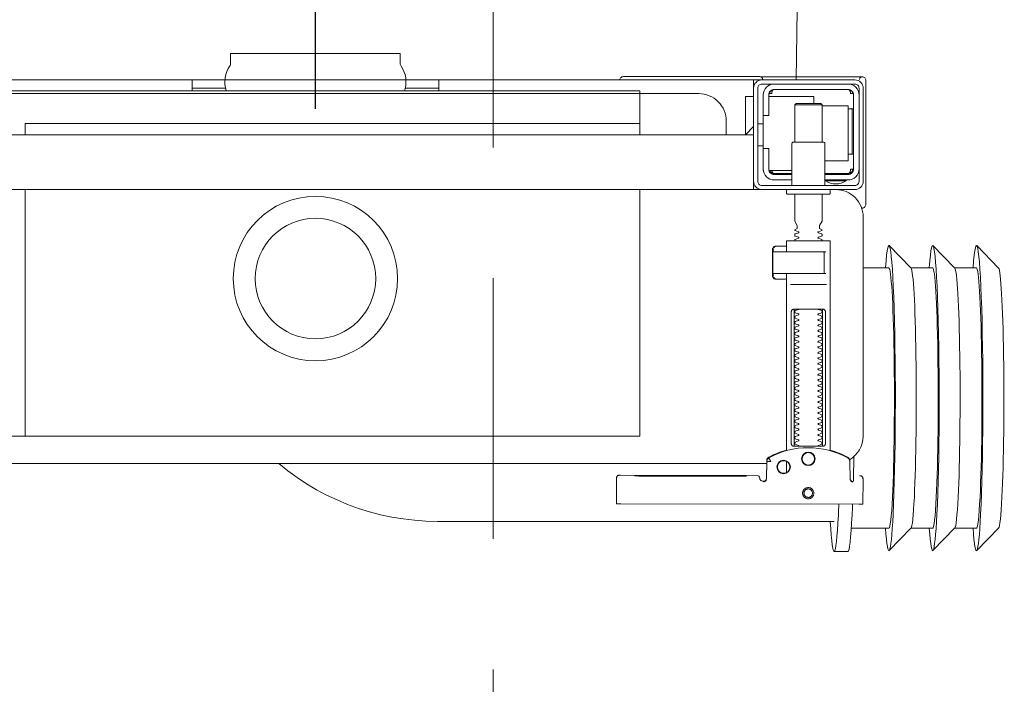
# Model space of a CAD drawing. Header units: metres. Extents: x 7408630 to 15602436, y 5561464 to 13303678.
# Tile 60 of 123: x 7414014 to 7414050, y 5563910 to 5563934. Entities that reach past the tile are written whole.
import ezdxf
from ezdxf.enums import TextEntityAlignment as Align

# ---------------------------------------------------------------- set-up
doc = ezdxf.new("R2010")
doc.units = ezdxf.units.M
doc.header["$MEASUREMENT"] = 0
doc.linetypes.add('CARKOVANA', pattern=[7.5, 5, -2.5])
doc.linetypes.add('HIDDEN2', pattern=[4.7625, 3.175, -1.5875])
for name, color, linetype, lineweight in [('!! 0_Opis_pom', 9, 'Continuous', 13), ('!! 1_OPIS POM NOWE', 140, 'Continuous', 5), ('!! 2_wypos-sanitarne', 240, 'Continuous', 9), ('Granica', 112, 'Continuous', 80)]:
    doc.layers.add(name, color=color, linetype=linetype, lineweight=lineweight)
doc.layers.add('!! 1_Wyburzenia', color=252, linetype='CARKOVANA', lineweight=13, true_color=0x696969)
doc.layers.add('!!_@ wypos sanit nd', color=7, linetype='Continuous', lineweight=0, plot=False)
doc.styles.add('ARIAL', font='tahoma.ttf')

# ---------------------------------------------------------------- blocks, each defined once
blk = doc.blocks.new('A$C324a30b8')
at = {"lineweight": 0}
for points in [[(-0.17832, -0.47832), (-0.17797, -0.23916), (-0.17727, -0.11958), (-0.17552, 0)], [(-0.17552, 0), (0.17552, 0)]]:
    blk.add_lwpolyline(points, dxfattribs=at)
at = {"layer": 'DEFPOINTS'}
blk.add_lwpolyline([(0, 0.01049), (0, -0.71083)], dxfattribs=at)
blk = doc.blocks.new('99400_TOP')
for points in [[(-0.24944, 0.17326), (-0.24147, 0.18145)], [(-0.24136, 0.17331), (-0.23341, 0.17331), (-0.22548, 0.18145)], [(-0.22538, 0.17331), (-0.21743, 0.17331), (-0.2095, 0.18145)], [(-0.18941, 0.18181), (-0.19441, 0.18181)], [(-0.19567, 0.17331), (-0.20939, 0.17331)], [(-0.18941, 0.17081), (-0.04454, 0.17081), (-0.04035, 0.17071), (-0.03616, 0.17042), (-0.032, 0.16993), (-0.02786, 0.16925), (-0.02376, 0.16837), (-0.0197, 0.16731), (-0.0157, 0.16606), (-0.01176, 0.16462), (-0.00789, 0.163), (-0.0041, 0.1612), (-0.0004, 0.15923), (0.0032, 0.15708), (0.00671, 0.15478), (0.0101, 0.1523), (0.01337, 0.14968)], [(-0.19839, 0.16455), (-0.11148, 0.16437)], [(-0.19593, 0.15629), (-0.19608, 0.15629), (-0.19638, 0.15629), (-0.19593, 0.1562), (-0.19577, 0.15614), (-0.19563, 0.15605), (-0.19551, 0.15594), (-0.1954, 0.15581), (-0.19532, 0.15567), (-0.19526, 0.15551), (-0.19523, 0.15535)], [(-0.16479, 0.14865), (-0.16466, 0.1552), (-0.16464, 0.15536), (-0.1646, 0.15551), (-0.16454, 0.15566), (-0.16445, 0.15579), (-0.16435, 0.15591), (-0.16422, 0.15601), (-0.16408, 0.15609), (-0.16394, 0.15614), (-0.16348, 0.15622), (-0.1638, 0.15623), (-0.16395, 0.15623)], [(-0.172, 0.15297), (-0.172, 0.14892)], [(-0.12195, 0.15427), (-0.15195, 0.15433)], [(-0.15195, 0.15423), (-0.12195, 0.15417)], [(0.16493, 0.14968), (-0.16477, 0.14968)], [(-0.172, 0.14497), (-0.172, 0.08036)], [(-0.1852, 0.14236), (-0.1852, 0.09436)], [(-0.1748, 0.09436), (-0.1748, 0.14236)], [(-0.11847, 0.04968), (-0.11847, 0.13968), (0.11153, 0.13968), (0.11153, 0.04968)], [(0.10602, 0.13968), (0.10602, 0.04968)], [(-0.17342, 0.08436), (-0.18658, 0.08436)], [(-0.18633, 0.08036), (-0.17526, 0.08036), (-0.17367, 0.08036)], [(-0.172, 0.0823), (-0.17167, 0.08236), (-0.1682, 0.08236), (-0.16809, 0.08236), (-0.16798, 0.08234), (-0.16789, 0.08225), (-0.16779, 0.08224), (-0.16762, 0.08223), (-0.16752, 0.08223), (-0.16741, 0.08221), (-0.1673, 0.08214), (-0.16725, 0.082), (-0.16725, 0.08174), (-0.16711, 0.08172), (-0.16701, 0.08168), (-0.16693, 0.08162), (-0.16687, 0.08148), (-0.16687, 0.07124), (-0.16691, 0.07111), (-0.16701, 0.07103), (-0.16725, 0.07098), (-0.16725, 0.07071), (-0.16728, 0.07061), (-0.16735, 0.07054), (-0.16746, 0.0705), (-0.16762, 0.07049), (-0.16775, 0.07048), (-0.16789, 0.07046), (-0.16797, 0.07039), (-0.16807, 0.07036), (-0.1682, 0.07036), (-0.17167, 0.07036), (-0.172, 0.07041)], [(-0.16829, 0.08235), (-0.16772, 0.08221), (-0.16738, 0.08176)], [(-0.16723, 0.08135), (-0.16714, 0.08082), (-0.16713, 0.08055)], [(-0.24944, 0.07835), (-0.24147, 0.07016)], [(-0.24136, 0.07831), (-0.23341, 0.07831), (-0.22548, 0.07016)], [(-0.22538, 0.07831), (-0.21743, 0.07831), (-0.2095, 0.07016)], [(-0.2, 0.07831), (-0.20939, 0.07831)], [(-0.18633, 0.07236), (-0.1855, 0.07236), (-0.18567, 0.07246), (-0.1857, 0.07256)], [(-0.16713, 0.07216), (-0.16714, 0.0719), (-0.16723, 0.07137)], [(-0.16738, 0.07096), (-0.16772, 0.07051), (-0.16829, 0.07036)], [(-0.20099, 0.05497), (-0.20099, 0.00998)], [(-0.20001, 0.05638), (-0.19987, 0.05642), (-0.19976, 0.05645), (-0.19962, 0.05647), (-0.19948, 0.05647)], [(-0.16, 0.04668), (-0.16, 0.04968), (0.16, 0.04968), (0.16, 0.04668)], [(-0.19478, 0.04378), (-0.186, 0.04378)], [(-0.192, 0.04418), (-0.192, 0.04378)], [(-0.188, 0.04418), (-0.188, 0.04378)], [(-0.16664, 0.04268), (-0.16666, 0.04284), (-0.16669, 0.04295), (-0.16672, 0.04306), (-0.16675, 0.04316), (-0.16679, 0.04326), (-0.16683, 0.04337), (-0.16689, 0.04346), (-0.16694, 0.04355), (-0.16701, 0.04363), (-0.1671, 0.0437), (-0.16718, 0.04375), (-0.16728, 0.04378), (-0.16718, 0.04377), (-0.16708, 0.04376), (-0.16696, 0.04373), (-0.16686, 0.0437), (-0.16677, 0.04367), (-0.16666, 0.04362), (-0.16657, 0.04357), (-0.16646, 0.0435), (-0.16636, 0.04342), (-0.16627, 0.04334), (-0.16618, 0.04324), (-0.1661, 0.04314), (-0.16603, 0.04303), (-0.16597, 0.04292), (-0.16592, 0.0428), (-0.16588, 0.04268), (-0.174, 0.04268)], [(-0.174, 0.04378), (-0.16722, 0.04378)], [(-0.16, 0.03368), (-0.16, 0.04568)], [(-0.19591, 0.03679), (-0.19602, 0.03679), (-0.19616, 0.03679), (-0.19632, 0.03679), (-0.1965, 0.03679)], [(-0.185, 0.01918), (-0.1945, 0.01918), (-0.1945, 0.03918), (-0.186, 0.03918)], [(-0.185, 0.03238), (-0.185, 0.01876), (-0.1845, 0.01826), (-0.1755, 0.01826), (-0.175, 0.01876), (-0.175, 0.03238)], [(-0.1615, 0.03368), (-0.1635, 0.03368)], [(0.16, 0.02668), (0.157, 0.02968), (0.16, 0.02968), (-0.16, 0.02968), (-0.157, 0.02968), (-0.16, 0.02668)], [(-0.157, 0.02968), (-0.157, 0.01568), (-0.16, 0.01568)], [(0.10602, 0.02968), (0.10602, 0.0256), (-0.11847, 0.0256)], [(-0.1615, 0.02568), (-0.1635, 0.02568)], [(-0.1965, 0.02017), (-0.19632, 0.02017), (-0.19616, 0.02017), (-0.19602, 0.02017), (-0.19591, 0.02017)], [(-0.175, 0.01876), (-0.185, 0.01876)], [(-0.182, 0.01826), (-0.182, 0.01568), (-0.1655, 0.01568)], [(-0.16636, 0.01353), (-0.16625, 0.01364), (-0.16618, 0.01371), (-0.16612, 0.01379), (-0.16606, 0.01388), (-0.166, 0.01398), (-0.16596, 0.01407), (-0.16592, 0.01417), (-0.16589, 0.01428), (-0.16586, 0.01438), (-0.16584, 0.01449), (-0.16583, 0.01459), (-0.16583, 0.01469), (-0.16593, 0.01468), (-0.16606, 0.01468), (-0.1663, 0.01468), (-0.1664, 0.01468), (-0.16651, 0.01468), (-0.16661, 0.01468), (-0.16661, 0.01458), (-0.16662, 0.01448), (-0.16663, 0.01438), (-0.16664, 0.01428), (-0.16665, 0.01418), (-0.16667, 0.01407), (-0.1667, 0.01397), (-0.16673, 0.01387), (-0.16676, 0.01377), (-0.1668, 0.01366), (-0.16685, 0.01356), (-0.1669, 0.01347), (-0.16697, 0.01338), (-0.16704, 0.01331), (-0.16712, 0.01325), (-0.16725, 0.01318), (-0.19475, 0.01318), (-0.19493, 0.01328), (-0.19501, 0.01336), (-0.19507, 0.01344), (-0.19513, 0.01353), (-0.19518, 0.01363), (-0.19522, 0.01372), (-0.19526, 0.01383), (-0.19529, 0.01393), (-0.19532, 0.01405), (-0.19534, 0.01415), (-0.19536, 0.01425), (-0.19537, 0.01435), (-0.19538, 0.01446), (-0.19538, 0.01458), (-0.19539, 0.01468), (-0.19617, 0.01467), (-0.19616, 0.01456), (-0.19615, 0.01446), (-0.19613, 0.01435), (-0.1961, 0.01425), (-0.19607, 0.01415), (-0.19603, 0.01405), (-0.19598, 0.01395), (-0.19592, 0.01386), (-0.19586, 0.01377), (-0.19579, 0.01369), (-0.19571, 0.01361), (-0.19563, 0.01353)], [(-0.03305, 0.00968), (-0.16, 0.00968), (-0.16, 0.01268)], [(-0.045, 0.00968), (-0.045, 0.01368)], [(-0.045, 0.01268), (-0.03283, 0.01268)], [(0.03283, 0.01268), (0.045, 0.01268)], [(0.16, 0.01268), (0.16, 0.00968), (0.03305, 0.00968)], [(0.045, 0.01368), (0.045, 0.00968)]]:
    blk.add_lwpolyline(points)
for points in [[(-0.19989, 0.16454), (-0.19995, 0.15554, 0.009369), (-0.19993, 0.15511), (-0.19991, 0.15494), (-0.19986, 0.15477), (-0.19978, 0.15461), (-0.19968, 0.15447), (-0.19955, 0.15435), (-0.1994, 0.15426), (-0.19924, 0.15419), (-0.19907, 0.15415), (-0.19895, 0.15414), (-0.1988, 0.15414)], [(-0.16412, 0.15607), (-0.16324, 0.15607), (-0.16303, 0.15604), (-0.16282, 0.15598), (-0.16264, 0.15587), (-0.16249, 0.15572), (-0.16236, 0.15555), (-0.16228, 0.15535), (-0.16224, 0.15515, 0.002299), (-0.16224, 0.15503, 0.40455), (-0.16124, 0.15406), (-0.11145, 0.15396), (-0.11127, 0.15396), (-0.11111, 0.15396), (-0.11099, 0.15396), (-0.11083, 0.15397), (-0.11065, 0.15401), (-0.11048, 0.15408), (-0.11033, 0.15418), (-0.1102, 0.1543), (-0.11009, 0.15445), (-0.11001, 0.15461), (-0.10996, 0.15479), (-0.10995, 0.15497), (-0.10997, 0.16396), (-0.10998, 0.16435)], [(-0.19623, 0.15644), (-0.19587, 0.15638), (-0.19555, 0.15617), (-0.19533, 0.15585), (-0.19523, 0.1555), (-0.19513, 0.14894), (-0.19513, 0.14888, 0.265347), (-0.19435, 0.14762, 0.125711), (-0.17997, 0.14391, 0.125711), (-0.16558, 0.14756, 0.26954), (-0.16479, 0.14885), (-0.16467, 0.1554), (-0.16464, 0.15562), (-0.16456, 0.15583), (-0.16444, 0.15601), (-0.16428, 0.15617), (-0.16409, 0.15628), (-0.16388, 0.15635), (-0.16368, 0.15638)], [(-0.15993, 0.04968), (-0.17248, 0.04968, 0.405519), (-0.172, 0.05018), (-0.172, 0.05088, 0.414214), (-0.1725, 0.05138), (-0.1875, 0.05138, 0.414214), (-0.188, 0.05088), (-0.188, 0.05018, 0.405519), (-0.18751, 0.04968), (-0.19, 0.04968, -0.414214), (-0.2, 0.05968), (-0.2, 0.13968, -0.266001), (-0.19506, 0.1483)], [(-0.19512, 0.14869), (-0.19511, 0.1485), (-0.19509, 0.1484), (-0.19506, 0.1483), (-0.19503, 0.1482), (-0.19498, 0.1481), (-0.19493, 0.148), (-0.19488, 0.14791), (-0.19482, 0.14782), (-0.19475, 0.14774), (-0.19467, 0.14766), (-0.1946, 0.14759), (-0.19451, 0.14753), (-0.19443, 0.14747), (-0.19434, 0.14742), (-0.19358, 0.14701), (-0.19281, 0.14663), (-0.19203, 0.14628), (-0.19124, 0.14594), (-0.19044, 0.14563), (-0.18964, 0.14534), (-0.18882, 0.14507), (-0.188, 0.14483), (-0.188, 0.06856, 0.414214), (-0.1878, 0.06836), (-0.17545, 0.06836), (-0.1722, 0.06836, 0.414214), (-0.172, 0.06856), (-0.172, 0.07236)], [(-0.172, 0.14478), (-0.17117, 0.14502), (-0.17034, 0.14528), (-0.16952, 0.14557), (-0.16871, 0.14588), (-0.16791, 0.14622), (-0.16712, 0.14657), (-0.16635, 0.14695), (-0.16558, 0.14736), (-0.16557, 0.14736, 0.269546), (-0.16479, 0.14865)], [(-0.18353, 0.09336, 0.182836), (-0.18364, 0.09345), (-0.18485, 0.09386, 0.050055), (-0.185, 0.09412), (-0.185, 0.0944, 0.050055), (-0.18485, 0.09466), (-0.18364, 0.09507, 0.719897), (-0.18364, 0.09545), (-0.18485, 0.09586, 0.050055), (-0.185, 0.09612), (-0.185, 0.0964, 0.050055), (-0.18485, 0.09666), (-0.18364, 0.09707, 0.719897), (-0.18364, 0.09745), (-0.18485, 0.09786, 0.050055), (-0.185, 0.09812), (-0.185, 0.0984, 0.050055), (-0.18485, 0.09866), (-0.18364, 0.09907, 0.719897), (-0.18364, 0.09945), (-0.18485, 0.09986, 0.050055), (-0.185, 0.10012), (-0.185, 0.1004, 0.050055), (-0.18485, 0.10066), (-0.18364, 0.10107, 0.719897), (-0.18364, 0.10145), (-0.18485, 0.10186, 0.050055), (-0.185, 0.10212), (-0.185, 0.1024, 0.050055), (-0.18485, 0.10266), (-0.18364, 0.10307, 0.719897), (-0.18364, 0.10345), (-0.18485, 0.10386, 0.050055), (-0.185, 0.10412), (-0.185, 0.1044, 0.050055), (-0.18485, 0.10466), (-0.18364, 0.10507, 0.719897), (-0.18364, 0.10545), (-0.18485, 0.10586, 0.050055), (-0.185, 0.10612), (-0.185, 0.1064, 0.050055), (-0.18485, 0.10666), (-0.18364, 0.10707, 0.719897), (-0.18364, 0.10745), (-0.18485, 0.10786, 0.050055), (-0.185, 0.10812), (-0.185, 0.1084, 0.050055), (-0.18485, 0.10866), (-0.18364, 0.10907, 0.719897), (-0.18364, 0.10945), (-0.18485, 0.10986, 0.050055), (-0.185, 0.11012), (-0.185, 0.1104, 0.050055), (-0.18485, 0.11066), (-0.18364, 0.11107, 0.719897), (-0.18364, 0.11145), (-0.18485, 0.11186, 0.050055), (-0.185, 0.11212), (-0.185, 0.1124, 0.050055), (-0.18485, 0.11266), (-0.18364, 0.11307, 0.719897), (-0.18364, 0.11345), (-0.18485, 0.11386, 0.050055), (-0.185, 0.11412), (-0.185, 0.1144, 0.050055), (-0.18485, 0.11466), (-0.18364, 0.11507, 0.719897), (-0.18364, 0.11545), (-0.18485, 0.11586, 0.050055), (-0.185, 0.11612), (-0.185, 0.1164, 0.050055), (-0.18485, 0.11666), (-0.18364, 0.11707, 0.719897), (-0.18364, 0.11745), (-0.18485, 0.11786, 0.050055), (-0.185, 0.11812), (-0.185, 0.1184, 0.050055), (-0.18485, 0.11866), (-0.18364, 0.11907, 0.719897), (-0.18364, 0.11945), (-0.18485, 0.11986, 0.050055), (-0.185, 0.12012), (-0.185, 0.1204, 0.050055), (-0.18485, 0.12066), (-0.18364, 0.12107, 0.719897), (-0.18364, 0.12145), (-0.18485, 0.12186, 0.050055), (-0.185, 0.12212), (-0.185, 0.1224, 0.050055), (-0.18485, 0.12266), (-0.18364, 0.12307, 0.719897), (-0.18364, 0.12345), (-0.18485, 0.12386, 0.050055), (-0.185, 0.12412), (-0.185, 0.1244, 0.050055), (-0.18485, 0.12466), (-0.18364, 0.12507, 0.719897), (-0.18364, 0.12545), (-0.18485, 0.12586, 0.050055), (-0.185, 0.12612), (-0.185, 0.1264, 0.050055), (-0.18485, 0.12666), (-0.18364, 0.12707, 0.719897), (-0.18364, 0.12745), (-0.18485, 0.12786, 0.050055), (-0.185, 0.12812), (-0.185, 0.1284, 0.050055), (-0.18485, 0.12866), (-0.18364, 0.12907, 0.719897), (-0.18364, 0.12945), (-0.18485, 0.12986, 0.050055), (-0.185, 0.13012), (-0.185, 0.1304, 0.050055), (-0.18485, 0.13066), (-0.18364, 0.13107, 0.719897), (-0.18364, 0.13145), (-0.18485, 0.13186, 0.050055), (-0.185, 0.13212), (-0.185, 0.1324, 0.050055), (-0.18485, 0.13266), (-0.18364, 0.13307, 0.719897), (-0.18364, 0.13345), (-0.18485, 0.13386, 0.050055), (-0.185, 0.13412), (-0.185, 0.1344, 0.050055), (-0.18485, 0.13466), (-0.18364, 0.13507, 0.719897), (-0.18364, 0.13545), (-0.18485, 0.13586, 0.050055), (-0.185, 0.13612), (-0.185, 0.1364, 0.050055), (-0.18485, 0.13666), (-0.18364, 0.13707, 0.719897), (-0.18364, 0.13745), (-0.18485, 0.13786, 0.050055), (-0.185, 0.13812), (-0.185, 0.1384, 0.050055), (-0.18485, 0.13866), (-0.18364, 0.13907, 0.719897), (-0.18364, 0.13945), (-0.18485, 0.13986, 0.050055), (-0.185, 0.14012), (-0.185, 0.1404, 0.050055), (-0.18485, 0.14066), (-0.18364, 0.14107, 0.719897), (-0.18364, 0.14145), (-0.18485, 0.14186, 0.050055), (-0.185, 0.14212), (-0.185, 0.1424, 0.050055), (-0.18485, 0.14266), (-0.18364, 0.14307, 0.474594), (-0.18353, 0.14336)], [(-0.17647, 0.14336, 0.474594), (-0.17636, 0.14307), (-0.17514, 0.14266, 0.050055), (-0.175, 0.1424), (-0.175, 0.14212, 0.050055), (-0.17514, 0.14186), (-0.17636, 0.14145, 0.719897), (-0.17636, 0.14107), (-0.17514, 0.14066, 0.050055), (-0.175, 0.1404), (-0.175, 0.14012, 0.050055), (-0.17514, 0.13986), (-0.17636, 0.13945, 0.719897), (-0.17636, 0.13907), (-0.17514, 0.13866, 0.050055), (-0.175, 0.1384), (-0.175, 0.13812, 0.050055), (-0.17514, 0.13786), (-0.17636, 0.13745, 0.719897), (-0.17636, 0.13707), (-0.17514, 0.13666, 0.050055), (-0.175, 0.1364), (-0.175, 0.13612, 0.050055), (-0.17514, 0.13586), (-0.17636, 0.13545, 0.719897), (-0.17636, 0.13507), (-0.17514, 0.13466, 0.050055), (-0.175, 0.1344), (-0.175, 0.13412, 0.050055), (-0.17514, 0.13386), (-0.17636, 0.13345, 0.719897), (-0.17636, 0.13307), (-0.17514, 0.13266, 0.050055), (-0.175, 0.1324), (-0.175, 0.13212, 0.050055), (-0.17514, 0.13186), (-0.17636, 0.13145, 0.719897), (-0.17636, 0.13107), (-0.17514, 0.13066, 0.050055), (-0.175, 0.1304), (-0.175, 0.13012, 0.050055), (-0.17514, 0.12986), (-0.17636, 0.12945, 0.719897), (-0.17636, 0.12907), (-0.17514, 0.12866, 0.050055), (-0.175, 0.1284), (-0.175, 0.12812, 0.050055), (-0.17514, 0.12786), (-0.17636, 0.12745, 0.719897), (-0.17636, 0.12707), (-0.17514, 0.12666, 0.050055), (-0.175, 0.1264), (-0.175, 0.12612, 0.050055), (-0.17514, 0.12586), (-0.17636, 0.12545, 0.719897), (-0.17636, 0.12507), (-0.17514, 0.12466, 0.050055), (-0.175, 0.1244), (-0.175, 0.12412, 0.050055), (-0.17514, 0.12386), (-0.17636, 0.12345, 0.719897), (-0.17636, 0.12307), (-0.17514, 0.12266, 0.050055), (-0.175, 0.1224), (-0.175, 0.12212, 0.050055), (-0.17514, 0.12186), (-0.17636, 0.12145, 0.719897), (-0.17636, 0.12107), (-0.17514, 0.12066, 0.050055), (-0.175, 0.1204), (-0.175, 0.12012, 0.050055), (-0.17514, 0.11986), (-0.17636, 0.11945, 0.719897), (-0.17636, 0.11907), (-0.17514, 0.11866, 0.050055), (-0.175, 0.1184), (-0.175, 0.11812, 0.050055), (-0.17514, 0.11786), (-0.17636, 0.11745, 0.719897), (-0.17636, 0.11707), (-0.17514, 0.11666, 0.050055), (-0.175, 0.1164), (-0.175, 0.11612, 0.050055), (-0.17514, 0.11586), (-0.17636, 0.11545, 0.719897), (-0.17636, 0.11507), (-0.17514, 0.11466, 0.050055), (-0.175, 0.1144), (-0.175, 0.11412, 0.050055), (-0.17514, 0.11386), (-0.17636, 0.11345, 0.719897), (-0.17636, 0.11307), (-0.17514, 0.11266, 0.050055), (-0.175, 0.1124), (-0.175, 0.11212, 0.050055), (-0.17514, 0.11186), (-0.17636, 0.11145, 0.719897), (-0.17636, 0.11107), (-0.17514, 0.11066, 0.050055), (-0.175, 0.1104), (-0.175, 0.11012, 0.050055), (-0.17514, 0.10986), (-0.17636, 0.10945, 0.719897), (-0.17636, 0.10907), (-0.17514, 0.10866, 0.050055), (-0.175, 0.1084), (-0.175, 0.10812, 0.050055), (-0.17514, 0.10786), (-0.17636, 0.10745, 0.719897), (-0.17636, 0.10707), (-0.17514, 0.10666, 0.050055), (-0.175, 0.1064), (-0.175, 0.10612, 0.050055), (-0.17514, 0.10586), (-0.17636, 0.10545, 0.719897), (-0.17636, 0.10507), (-0.17514, 0.10466, 0.050055), (-0.175, 0.1044), (-0.175, 0.10412, 0.050055), (-0.17514, 0.10386), (-0.17636, 0.10345, 0.719897), (-0.17636, 0.10307), (-0.17514, 0.10266, 0.050055), (-0.175, 0.1024), (-0.175, 0.10212, 0.050055), (-0.17514, 0.10186), (-0.17636, 0.10145, 0.719897), (-0.17636, 0.10107), (-0.17514, 0.10066, 0.050055), (-0.175, 0.1004), (-0.175, 0.10012, 0.050055), (-0.17514, 0.09986), (-0.17636, 0.09945, 0.719897), (-0.17636, 0.09907), (-0.17514, 0.09866, 0.050055), (-0.175, 0.0984), (-0.175, 0.09812, 0.050055), (-0.17514, 0.09786), (-0.17636, 0.09745, 0.719897), (-0.17636, 0.09707), (-0.17514, 0.09666, 0.050055), (-0.175, 0.0964), (-0.175, 0.09612, 0.050055), (-0.17514, 0.09586), (-0.17636, 0.09545, 0.719897), (-0.17636, 0.09507), (-0.17514, 0.09466, 0.050055), (-0.175, 0.0944), (-0.175, 0.09412, 0.050055), (-0.17514, 0.09386), (-0.17636, 0.09345, 0.182836), (-0.17647, 0.09336)], [(-0.1857, 0.08016), (-0.1857, 0.07256), (-0.1857, 0.08016), (-0.18567, 0.08026), (-0.18559, 0.08034), (-0.17695, 0.08036), (-0.16725, 0.08036, -0.414214), (-0.16705, 0.08016), (-0.16705, 0.07256, -0.414214), (-0.16725, 0.07236), (-0.18543, 0.07236), (-0.18553, 0.0724), (-0.18559, 0.07256)], [(-0.185, 0.06836), (-0.185, 0.06812, -0.050055), (-0.18485, 0.06786), (-0.18364, 0.06745, -0.719897), (-0.18364, 0.06707), (-0.18485, 0.06666, -0.050055), (-0.185, 0.0664), (-0.185, 0.06612, -0.050055), (-0.18485, 0.06586), (-0.18364, 0.06545, -0.719897), (-0.18364, 0.06507), (-0.18485, 0.06466, -0.050055), (-0.185, 0.0644), (-0.1841, 0.06388), (-0.1841, 0.06282), (-0.185, 0.06126), (-0.185, 0.05138)], [(-0.175, 0.06836), (-0.175, 0.06812, 0.050055), (-0.17514, 0.06786), (-0.17636, 0.06745, 0.719897), (-0.17636, 0.06707), (-0.17514, 0.06666, 0.050055), (-0.175, 0.0664), (-0.175, 0.06612, 0.050055), (-0.17514, 0.06586), (-0.17636, 0.06545, 0.719897), (-0.17636, 0.06507), (-0.17514, 0.06466, 0.050055), (-0.175, 0.0644), (-0.1759, 0.06388), (-0.1759, 0.06282), (-0.175, 0.06126), (-0.175, 0.05138)], [(-0.20011, 0.05634, 0.091301), (-0.20055, 0.05604, 0.198909), (-0.20099, 0.05497)], [(-0.19944, 0.0564, 0.170835), (-0.20011, 0.05634)], [(-0.18625, 0.04656, 0.119096), (-0.19, 0.04764, 0.119096), (-0.19375, 0.04656)], [(-0.186, 0.04818), (-0.186, 0.03288, 0.414214), (-0.1855, 0.03238), (-0.1745, 0.03238, 0.414214), (-0.174, 0.03288), (-0.174, 0.04818)], [(-0.1985, 0.04218, -0.414214), (-0.1945, 0.04618), (-0.18625, 0.04618), (-0.18625, 0.04656), (-0.19375, 0.04656), (-0.19375, 0.04618)], [(-0.186, 0.04418), (-0.1945, 0.04418, 0.414214), (-0.1965, 0.04218), (-0.1965, 0.01518, 0.414214), (-0.1945, 0.01318), (-0.1675, 0.01318, 0.414214), (-0.1655, 0.01518), (-0.1655, 0.02268), (-0.1635, 0.02268), (-0.1635, 0.04218)], [(-0.174, 0.04618), (-0.1675, 0.04618, -0.414214), (-0.1635, 0.04218), (-0.16353, 0.04268)], [(-0.1635, 0.03468), (-0.1655, 0.03468), (-0.1655, 0.04218, 0.414214), (-0.1675, 0.04418), (-0.174, 0.04418)], [(-0.1945, 0.02025), (-0.19515, 0.02024), (-0.19542, 0.02024), (-0.1956, 0.02024), (-0.19567, 0.02024, 0.116465), (-0.19589, 0.02018), (-0.19601, 0.02013), (-0.19601, 0.03683), (-0.19589, 0.03678, 0.116465), (-0.19567, 0.03672), (-0.19542, 0.03672), (-0.19515, 0.03672), (-0.1945, 0.03671)], [(-0.15, 0.02968), (-0.15, 0.02468, 0.414214), (-0.14, 0.01468), (-0.11847, 0.01468), (-0.11847, 0.02968)], [(-0.1675, 0.01118, 0.414214), (-0.1635, 0.01518), (-0.1635, 0.02268)], [(-0.1985, 0.01518, 0.414214), (-0.1945, 0.01118)], [(-0.04, 0.01368), (-0.03255, 0.01368, 0.236962), (-0.03118, 0.00443, -0.154353), (-0.031, 0.00386), (-0.031, 0), (0.031, 0), (0.031, 0.00386, -0.154353), (0.03118, 0.00443, 0.236962), (0.03256, 0.01368), (0.04, 0.01368)], [(-0.20099, 0.00998, 0.198909), (-0.20055, 0.00892, 0.091301), (-0.20011, 0.00862)], [(-0.16237, 0.00849), (-0.16249, 0.00849), (-0.16269, 0.00849), (-0.16294, 0.00849), (-0.16323, 0.00849), (-0.16357, 0.00849), (-0.16393, 0.00849), (-0.16428, 0.00849), (-0.19771, 0.00849), (-0.19841, 0.00849), (-0.19903, 0.00849), (-0.19948, 0.00849), (-0.19961, 0.00849), (-0.19973, 0.00851), (-0.19984, 0.00853), (-0.20003, 0.00859, 0.517033), (-0.1987, 0.00952)], [(-0.1633, 0.00948, 0.412536), (-0.1623, 0.00848), (-0.1125, 0.00848), (-0.11221, 0.00851), (-0.11193, 0.0086), (-0.11168, 0.00873), (-0.11145, 0.00892), (-0.11126, 0.00914), (-0.11112, 0.0094), (-0.11104, 0.00968)]]:
    blk.add_lwpolyline(points, format="xyb")
for points in [[(-0.17994, 0.16256), (-0.17974, 0.16255), (-0.17954, 0.16252), (-0.17934, 0.16247), (-0.17915, 0.1624), (-0.17897, 0.16231), (-0.1788, 0.16221), (-0.17864, 0.16209), (-0.17849, 0.16196), (-0.17836, 0.16181), (-0.17824, 0.16165), (-0.17813, 0.16147), (-0.17805, 0.16129), (-0.17798, 0.1611), (-0.17793, 0.16091), (-0.1779, 0.16071), (-0.17789, 0.16051), (-0.1779, 0.16031), (-0.17793, 0.16011), (-0.17798, 0.15991), (-0.17805, 0.15972), (-0.17814, 0.15954), (-0.17824, 0.15937), (-0.17836, 0.15921), (-0.1785, 0.15906), (-0.17865, 0.15893), (-0.17881, 0.15881), (-0.17898, 0.1587), (-0.17916, 0.15862), (-0.17935, 0.15855), (-0.17955, 0.1585), (-0.17975, 0.15847), (-0.17995, 0.15846), (-0.18015, 0.15847), (-0.18035, 0.1585), (-0.18054, 0.15855), (-0.18073, 0.15862), (-0.18091, 0.15871), (-0.18108, 0.15881), (-0.18124, 0.15893), (-0.18139, 0.15907), (-0.18153, 0.15922), (-0.18165, 0.15938), (-0.18175, 0.15955), (-0.18184, 0.15973), (-0.1819, 0.15992), (-0.18195, 0.16012), (-0.18198, 0.16031), (-0.18199, 0.16052), (-0.18198, 0.16072), (-0.18195, 0.16091), (-0.1819, 0.16111), (-0.18183, 0.1613), (-0.18175, 0.16148), (-0.18164, 0.16165), (-0.18152, 0.16181), (-0.18139, 0.16196), (-0.18124, 0.1621), (-0.18108, 0.16222), (-0.1809, 0.16232), (-0.18072, 0.1624), (-0.18053, 0.16247), (-0.18034, 0.16252), (-0.18014, 0.16255)], [(-0.17994, 0.16205), (-0.17979, 0.16205), (-0.17964, 0.16202), (-0.17949, 0.16199), (-0.17935, 0.16194), (-0.17921, 0.16187), (-0.17908, 0.16179), (-0.17896, 0.1617), (-0.17884, 0.1616), (-0.17874, 0.16149), (-0.17865, 0.16136), (-0.17857, 0.16123), (-0.17851, 0.1611), (-0.17846, 0.16095), (-0.17842, 0.1608), (-0.1784, 0.16065), (-0.17839, 0.1605), (-0.1784, 0.16035), (-0.17842, 0.1602), (-0.17846, 0.16005), (-0.17851, 0.15991), (-0.17858, 0.15977), (-0.17866, 0.15964), (-0.17875, 0.15952), (-0.17885, 0.15941), (-0.17896, 0.1593), (-0.17908, 0.15921), (-0.17921, 0.15914), (-0.17935, 0.15907), (-0.1795, 0.15902), (-0.17964, 0.15898), (-0.17979, 0.15896), (-0.17995, 0.15895), (-0.1801, 0.15896), (-0.18025, 0.15899), (-0.18039, 0.15902), (-0.18054, 0.15907), (-0.18067, 0.15914), (-0.18081, 0.15922), (-0.18093, 0.15931), (-0.18104, 0.15941), (-0.18114, 0.15952), (-0.18123, 0.15965), (-0.18131, 0.15978), (-0.18138, 0.15991), (-0.18143, 0.16006), (-0.18146, 0.16021), (-0.18148, 0.16036), (-0.18149, 0.16051), (-0.18148, 0.16066), (-0.18146, 0.16081), (-0.18142, 0.16096), (-0.18137, 0.1611), (-0.18131, 0.16124), (-0.18123, 0.16137), (-0.18114, 0.16149), (-0.18104, 0.1616), (-0.18092, 0.1617), (-0.1808, 0.1618), (-0.18067, 0.16187), (-0.18053, 0.16194), (-0.18039, 0.16199), (-0.18024, 0.16203), (-0.18009, 0.16205)], [(-0.17471, 0.14336), (-0.17462, 0.14336), (-0.17454, 0.14335), (-0.17445, 0.14333), (-0.17436, 0.14331), (-0.17428, 0.14327), (-0.1742, 0.14323), (-0.17413, 0.14318), (-0.17406, 0.14313), (-0.174, 0.14306), (-0.17394, 0.14299), (-0.17389, 0.1429), (-0.17384, 0.1428), (-0.1738, 0.1427), (-0.17378, 0.14259), (-0.17376, 0.14247), (-0.17375, 0.14236), (-0.17375, 0.09436), (-0.17376, 0.09424), (-0.17378, 0.09413), (-0.1738, 0.09402), (-0.17384, 0.09391), (-0.17389, 0.09382), (-0.17394, 0.09373), (-0.174, 0.09366), (-0.17406, 0.09359), (-0.17413, 0.09353), (-0.1742, 0.09349), (-0.17428, 0.09344), (-0.17436, 0.09341), (-0.17445, 0.09339), (-0.17454, 0.09337), (-0.17462, 0.09336), (-0.17471, 0.09336), (-0.18529, 0.09336), (-0.18538, 0.09336), (-0.18546, 0.09337), (-0.18555, 0.09339), (-0.18564, 0.09341), (-0.18572, 0.09344), (-0.1858, 0.09349), (-0.18587, 0.09353), (-0.18594, 0.09359), (-0.186, 0.09366), (-0.18606, 0.09373), (-0.18611, 0.09382), (-0.18616, 0.09391), (-0.1862, 0.09402), (-0.18622, 0.09413), (-0.18624, 0.09424), (-0.18624, 0.09436), (-0.18624, 0.14236), (-0.18624, 0.14247), (-0.18622, 0.14259), (-0.1862, 0.1427), (-0.18616, 0.1428), (-0.18611, 0.1429), (-0.18606, 0.14299), (-0.186, 0.14306), (-0.18594, 0.14313), (-0.18587, 0.14318), (-0.1858, 0.14323), (-0.18572, 0.14327), (-0.18564, 0.14331), (-0.18555, 0.14333), (-0.18546, 0.14335), (-0.18538, 0.14336), (-0.18529, 0.14336)], [(-0.19467, 0.04378), (-0.19466, 0.04378), (-0.19466, 0.04378), (-0.19466, 0.04378), (-0.19466, 0.04378), (-0.19466, 0.04378), (-0.19466, 0.04378), (-0.19466, 0.04378), (-0.19466, 0.04378), (-0.19466, 0.04378), (-0.19466, 0.04378), (-0.19466, 0.04378), (-0.19466, 0.04378), (-0.19466, 0.04378), (-0.19466, 0.04378), (-0.19466, 0.04378), (-0.19466, 0.04378), (-0.19467, 0.04378), (-0.19467, 0.04378), (-0.19467, 0.04378), (-0.19467, 0.04378), (-0.19468, 0.04378), (-0.19468, 0.04378), (-0.19469, 0.04378), (-0.1947, 0.04378), (-0.1947, 0.04378), (-0.19471, 0.04378), (-0.19471, 0.04378), (-0.19471, 0.04378), (-0.19471, 0.04378), (-0.19472, 0.04378), (-0.19472, 0.04378), (-0.19472, 0.04377), (-0.19472, 0.04377), (-0.19473, 0.04377), (-0.19473, 0.04377), (-0.19473, 0.04377), (-0.19473, 0.04377), (-0.19473, 0.04377), (-0.19473, 0.04377), (-0.19474, 0.04377), (-0.19474, 0.04377), (-0.19474, 0.04377), (-0.19474, 0.04377), (-0.19474, 0.04377), (-0.19475, 0.04377), (-0.19475, 0.04377), (-0.19475, 0.04377), (-0.19475, 0.04377), (-0.19476, 0.04377), (-0.19476, 0.04377), (-0.19476, 0.04377), (-0.19477, 0.04376), (-0.19477, 0.04376), (-0.19477, 0.04376), (-0.19478, 0.04376), (-0.19479, 0.04376), (-0.19479, 0.04376), (-0.1948, 0.04375), (-0.19481, 0.04375), (-0.19481, 0.04375), (-0.19482, 0.04374), (-0.19483, 0.04374), (-0.19483, 0.04374), (-0.19484, 0.04373), (-0.19485, 0.04373), (-0.19485, 0.04373), (-0.19486, 0.04372), (-0.19487, 0.04372), (-0.19488, 0.04371), (-0.19488, 0.04371), (-0.19489, 0.0437), (-0.1949, 0.0437), (-0.1949, 0.04369), (-0.19491, 0.04369), (-0.19492, 0.04368), (-0.19493, 0.04368), (-0.19493, 0.04367), (-0.19494, 0.04367), (-0.19495, 0.04366), (-0.19495, 0.04366), (-0.19496, 0.04365), (-0.19497, 0.04364), (-0.19497, 0.04364), (-0.19498, 0.04363), (-0.19499, 0.04362), (-0.19499, 0.04362), (-0.195, 0.04361), (-0.19501, 0.0436), (-0.19501, 0.04359), (-0.19502, 0.04359), (-0.19503, 0.04358), (-0.19503, 0.04357), (-0.19504, 0.04356), (-0.19504, 0.04356), (-0.19505, 0.04355), (-0.19506, 0.04354), (-0.19506, 0.04353), (-0.19507, 0.04352), (-0.19508, 0.04351), (-0.19508, 0.0435), (-0.19509, 0.04349), (-0.19509, 0.04349), (-0.1951, 0.04348), (-0.19511, 0.04347), (-0.19511, 0.04346), (-0.19512, 0.04345), (-0.19512, 0.04344), (-0.19513, 0.04343), (-0.19513, 0.04342), (-0.19514, 0.04341), (-0.19515, 0.0434), (-0.19515, 0.04339), (-0.19516, 0.04338), (-0.19516, 0.04337), (-0.19517, 0.04336), (-0.19517, 0.04334), (-0.19518, 0.04333), (-0.19518, 0.04332), (-0.19519, 0.04331), (-0.19519, 0.0433), (-0.1952, 0.04329), (-0.1952, 0.04328), (-0.19521, 0.04327), (-0.19521, 0.04325), (-0.19522, 0.04324), (-0.19522, 0.04323), (-0.19523, 0.04322), (-0.19523, 0.04321), (-0.19524, 0.04319), (-0.19524, 0.04318), (-0.19525, 0.04317), (-0.19525, 0.04316), (-0.19526, 0.04313), (-0.19527, 0.04311), (-0.19527, 0.04308), (-0.19528, 0.04306), (-0.19529, 0.04303), (-0.1953, 0.043), (-0.1953, 0.04298), (-0.19531, 0.04295), (-0.19532, 0.04292), (-0.19532, 0.0429), (-0.19533, 0.04287), (-0.19533, 0.04285), (-0.19534, 0.04282), (-0.19534, 0.04279), (-0.19535, 0.04277), (-0.19535, 0.04274), (-0.19536, 0.04271), (-0.19536, 0.04269), (-0.19536, 0.04266), (-0.19537, 0.04263), (-0.19537, 0.04261), (-0.19537, 0.04258), (-0.19537, 0.04257), (-0.19537, 0.04256), (-0.19537, 0.04255), (-0.19537, 0.04255), (-0.19537, 0.04254), (-0.19538, 0.04253), (-0.19538, 0.04253), (-0.19538, 0.04252), (-0.19538, 0.04252), (-0.19538, 0.04251), (-0.19538, 0.04251), (-0.19538, 0.0425), (-0.19538, 0.04249), (-0.19538, 0.04249), (-0.19538, 0.04248), (-0.19538, 0.04248), (-0.19538, 0.04248), (-0.19538, 0.04247), (-0.19538, 0.04247), (-0.19538, 0.04246), (-0.19538, 0.04246), (-0.19538, 0.04246), (-0.19538, 0.04245), (-0.19538, 0.04245), (-0.19538, 0.04245), (-0.19538, 0.04244), (-0.19538, 0.04244), (-0.19538, 0.04244), (-0.19538, 0.04244), (-0.19538, 0.04243), (-0.19538, 0.04243), (-0.19538, 0.04243), (-0.19538, 0.04242), (-0.19538, 0.04242), (-0.19538, 0.04241), (-0.19538, 0.04241), (-0.19538, 0.0424), (-0.19538, 0.0424), (-0.19538, 0.04239), (-0.19538, 0.04239), (-0.19538, 0.04239), (-0.19538, 0.04238), (-0.19538, 0.04238), (-0.19538, 0.04237), (-0.19538, 0.04237), (-0.19538, 0.04236), (-0.19538, 0.04236), (-0.19538, 0.04235), (-0.19538, 0.04235), (-0.19538, 0.04234), (-0.19538, 0.04234), (-0.19538, 0.04234), (-0.19538, 0.04233), (-0.19538, 0.04232), (-0.19538, 0.04232), (-0.19538, 0.04231), (-0.19538, 0.04231), (-0.19538, 0.04231), (-0.19538, 0.0423), (-0.19538, 0.0423), (-0.19538, 0.04229), (-0.19538, 0.04229), (-0.19538, 0.04229), (-0.19538, 0.04229), (-0.19538, 0.04228), (-0.19538, 0.04228), (-0.19538, 0.04228), (-0.19538, 0.04228), (-0.19539, 0.04228), (-0.19539, 0.04228), (-0.19539, 0.04228), (-0.19539, 0.04227), (-0.19539, 0.04227), (-0.1954, 0.04227), (-0.1954, 0.04227), (-0.1954, 0.04227), (-0.1954, 0.04227), (-0.19541, 0.04227), (-0.19541, 0.04227), (-0.19542, 0.04227), (-0.19542, 0.04227), (-0.19543, 0.04228), (-0.19544, 0.04228), (-0.19545, 0.04228), (-0.19545, 0.04228), (-0.19546, 0.04228), (-0.19546, 0.04228), (-0.19546, 0.04228), (-0.19547, 0.04228), (-0.19548, 0.04228), (-0.19549, 0.04228), (-0.19549, 0.04228), (-0.1955, 0.04228), (-0.19551, 0.04228), (-0.19552, 0.04228), (-0.19553, 0.04228), (-0.19554, 0.04228), (-0.19555, 0.04228), (-0.19556, 0.04228), (-0.19557, 0.04228), (-0.19558, 0.04228), (-0.19559, 0.04228), (-0.19561, 0.04228), (-0.19563, 0.04228), (-0.19565, 0.04228), (-0.19568, 0.04228), (-0.1957, 0.04228), (-0.19574, 0.04228), (-0.19576, 0.04228), (-0.19578, 0.04228), (-0.19595, 0.04228), (-0.19596, 0.04228), (-0.19598, 0.04228), (-0.19599, 0.04228), (-0.196, 0.04228), (-0.19602, 0.04228), (-0.19603, 0.04228), (-0.19604, 0.04228), (-0.19605, 0.04228), (-0.19606, 0.04228), (-0.19607, 0.04228), (-0.19608, 0.04228), (-0.19609, 0.04228), (-0.1961, 0.04228), (-0.19611, 0.04228), (-0.19612, 0.04228), (-0.19613, 0.04229), (-0.19613, 0.04229), (-0.19614, 0.04229), (-0.19614, 0.04229), (-0.19615, 0.04229), (-0.19615, 0.04229), (-0.19615, 0.04229), (-0.19615, 0.04229), (-0.19616, 0.04229), (-0.19616, 0.04229), (-0.19616, 0.04228), (-0.19616, 0.04228), (-0.19616, 0.04228), (-0.19616, 0.04228), (-0.19616, 0.04228), (-0.19616, 0.04228), (-0.19616, 0.04227), (-0.19616, 0.04227), (-0.19616, 0.04227), (-0.19617, 0.04227), (-0.19617, 0.04227), (-0.19617, 0.04227), (-0.19617, 0.04227), (-0.19617, 0.04227), (-0.19617, 0.04227), (-0.19617, 0.04227), (-0.19617, 0.04228), (-0.19617, 0.04228), (-0.19617, 0.04228), (-0.19617, 0.04229), (-0.19617, 0.04229), (-0.19617, 0.04229), (-0.19617, 0.0423), (-0.19617, 0.04231), (-0.19617, 0.04232), (-0.19617, 0.04233), (-0.19617, 0.04234), (-0.19616, 0.04234), (-0.19616, 0.04234), (-0.19616, 0.04235), (-0.19616, 0.04235), (-0.19616, 0.04236), (-0.19616, 0.04236), (-0.19616, 0.04237), (-0.19616, 0.04238), (-0.19616, 0.04239), (-0.19616, 0.04239), (-0.19616, 0.0424), (-0.19616, 0.0424), (-0.19616, 0.04241), (-0.19616, 0.04241), (-0.19616, 0.04241), (-0.19616, 0.04242), (-0.19616, 0.04242), (-0.19616, 0.04243), (-0.19616, 0.04243), (-0.19616, 0.04244), (-0.19616, 0.04244), (-0.19616, 0.04245), (-0.19616, 0.04245), (-0.19616, 0.04246), (-0.19616, 0.04246), (-0.19615, 0.04246), (-0.19615, 0.04246), (-0.19615, 0.04247), (-0.19615, 0.04247), (-0.19615, 0.04248), (-0.19615, 0.04248), (-0.19615, 0.04248), (-0.19615, 0.04249), (-0.19615, 0.04249), (-0.19615, 0.0425), (-0.19615, 0.04251), (-0.19615, 0.04251), (-0.19615, 0.04252), (-0.19615, 0.04252), (-0.19614, 0.04253), (-0.19614, 0.04254), (-0.19614, 0.04254), (-0.19614, 0.04255), (-0.19614, 0.04256), (-0.19614, 0.04256), (-0.19614, 0.04257), (-0.19614, 0.04258), (-0.19613, 0.04259), (-0.19613, 0.0426), (-0.19613, 0.0426), (-0.19613, 0.04261), (-0.19612, 0.04263), (-0.19612, 0.04264), (-0.19612, 0.04266), (-0.19611, 0.04268), (-0.19611, 0.04269), (-0.1961, 0.04271), (-0.1961, 0.04273), (-0.19609, 0.04274), (-0.19609, 0.04276), (-0.19608, 0.04277), (-0.19608, 0.04279), (-0.19607, 0.04281), (-0.19606, 0.04282), (-0.19606, 0.04284), (-0.19605, 0.04285), (-0.19605, 0.04287), (-0.19604, 0.04288), (-0.19603, 0.0429), (-0.19602, 0.04291), (-0.19602, 0.04293), (-0.19601, 0.04295), (-0.196, 0.04296), (-0.19599, 0.04298), (-0.19599, 0.04299), (-0.19598, 0.043), (-0.19597, 0.04302), (-0.19596, 0.04303), (-0.19595, 0.04305), (-0.19595, 0.04306), (-0.19594, 0.04308), (-0.19593, 0.04309), (-0.19592, 0.04311), (-0.19591, 0.04312), (-0.1959, 0.04313), (-0.19589, 0.04315), (-0.19588, 0.04316), (-0.19587, 0.04317), (-0.19586, 0.04319), (-0.19585, 0.0432), (-0.19584, 0.04321), (-0.19583, 0.04323), (-0.19582, 0.04324), (-0.19581, 0.04325), (-0.1958, 0.04327), (-0.19578, 0.04328), (-0.19577, 0.04329), (-0.19576, 0.0433), (-0.19575, 0.04332), (-0.19574, 0.04333), (-0.19573, 0.04334), (-0.19571, 0.04335), (-0.1957, 0.04336), (-0.19569, 0.04338), (-0.19568, 0.04339), (-0.19567, 0.0434), (-0.19565, 0.04341), (-0.19564, 0.04342), (-0.19563, 0.04343), (-0.19561, 0.04344), (-0.1956, 0.04345), (-0.19559, 0.04346), (-0.19557, 0.04347), (-0.19556, 0.04348), (-0.19555, 0.04349), (-0.19553, 0.0435), (-0.19552, 0.04351), (-0.19551, 0.04352), (-0.19549, 0.04353), (-0.19548, 0.04354), (-0.19546, 0.04355), (-0.19545, 0.04356), (-0.19543, 0.04357), (-0.19542, 0.04358), (-0.19541, 0.04358), (-0.19539, 0.04359), (-0.19538, 0.0436), (-0.19536, 0.04361), (-0.19535, 0.04362), (-0.19533, 0.04362), (-0.19532, 0.04363), (-0.1953, 0.04364), (-0.19529, 0.04365), (-0.19527, 0.04365), (-0.19525, 0.04366), (-0.19524, 0.04367), (-0.19522, 0.04367), (-0.19521, 0.04368), (-0.19519, 0.04368), (-0.19518, 0.04369), (-0.19516, 0.0437), (-0.19514, 0.0437), (-0.19513, 0.04371), (-0.19511, 0.04371), (-0.1951, 0.04372), (-0.19508, 0.04372), (-0.19506, 0.04373), (-0.19505, 0.04373), (-0.19503, 0.04373), (-0.19501, 0.04374), (-0.195, 0.04374), (-0.19498, 0.04375), (-0.19496, 0.04375), (-0.19495, 0.04375), (-0.19493, 0.04376), (-0.19491, 0.04376), (-0.19491, 0.04376), (-0.1949, 0.04376), (-0.19489, 0.04376), (-0.19488, 0.04376), (-0.19487, 0.04377), (-0.19486, 0.04377), (-0.19485, 0.04377), (-0.19483, 0.04377), (-0.19482, 0.04377), (-0.19481, 0.04377), (-0.1948, 0.04377), (-0.19479, 0.04377), (-0.19479, 0.04377), (-0.19478, 0.04377), (-0.19478, 0.04378), (-0.19477, 0.04378), (-0.19476, 0.04378), (-0.19475, 0.04378), (-0.19475, 0.04378), (-0.19474, 0.04378), (-0.19474, 0.04378), (-0.19473, 0.04378), (-0.19473, 0.04378), (-0.19471, 0.04378), (-0.1947, 0.04378), (-0.1947, 0.04378), (-0.19469, 0.04378), (-0.19469, 0.04378), (-0.19469, 0.04378), (-0.19469, 0.04378), (-0.19469, 0.04378), (-0.19468, 0.04378), (-0.19468, 0.04378), (-0.19468, 0.04378), (-0.19467, 0.04378), (-0.19467, 0.04378), (-0.19467, 0.04378), (-0.19467, 0.04378)], [(-0.11847, 0.01368), (0.11153, 0.01368), (0.11153, 0.01468), (-0.11847, 0.01468)]]:
    blk.add_lwpolyline(points, close=True)
for points in [[(-0.1648, 0.14889), (-0.16481, 0.14889), (-0.16484, 0.1489), (-0.16497, 0.1489), (-0.16603, 0.14893), (-0.16612, 0.14893), (-0.16616, 0.14893), (-0.1662, 0.14893), (-0.16623, 0.14894), (-0.16627, 0.14895), (-0.1663, 0.14893), (-0.1663, 0.1489), (-0.16627, 0.14888), (-0.16625, 0.14885), (-0.16623, 0.14881), (-0.16621, 0.14878), (-0.16619, 0.14875), (-0.16561, 0.14767), (-0.16559, 0.14763), (-0.16558, 0.1476, 0.269546)], [(-0.2, 0.01268), (-0.2, 0.04668, -0.414214), (-0.197, 0.04968), (-0.163, 0.04968, -0.414214), (-0.16, 0.04668), (-0.16, 0.01268, -0.414214), (-0.163, 0.00968), (-0.197, 0.00968, -0.414214)], [(-0.1615, 0.04668), (-0.1615, 0.01268, -0.414214), (-0.163, 0.01118), (-0.197, 0.01118, -0.414214), (-0.1985, 0.01268), (-0.1985, 0.04668, -0.414214), (-0.197, 0.04818), (-0.163, 0.04818, -0.414214)]]:
    blk.add_lwpolyline(points, format="xyb", close=True)
for centre, radius in [((-0.17096, 0.15095), 0.00247), ((-0.17096, 0.15095), 0.00227), ((-0.17997, 0.14797), 0.00247), ((-0.17997, 0.14797), 0.00227), ((0, 0.08218), 0.03), ((0, 0.08218), 0.022)]:
    blk.add_circle(centre, radius)
for centre, major_axis, ratio, start_param, end_param in [((-0.24136, 0.12581), (0, 0.0557), 0.04256, 5.733752, 6.988802), ((-0.22538, 0.12581), (0, 0.0557), 0.04256, 5.733752, 6.988802), ((-0.20939, 0.12581), (0, 0.0557), 0.04256, 5.733752, 6.988802), ((-0.18941, 0.12581), (0, 0.056), 0.04256, 5.645661, 6.988802), ((-0.19441, 0.12581), (0, 0.056), 0.04256, 0, 0.705617), ((-0.24936, 0.12581), (0, 0.0475), 0.04256, 0.043665, 0.705617), ((-0.24136, 0.12581), (0, 0.0475), 0.04256, 0, 0.705617), ((-0.23337, 0.12581), (0, 0.0475), 0.04256, 0.043665, 0.705617), ((-0.22538, 0.12581), (0, 0.0475), 0.04256, 0, 0.705617), ((-0.21738, 0.12581), (0, 0.0475), 0.04256, 0.043665, 0.705617), ((-0.20939, 0.12581), (0, 0.0475), 0.04256, 0, 0.705617), ((-0.24136, 0.12581), (0, 0.0557), 0.04256, 0.705617, 3.691026), ((-0.22538, 0.12581), (0, 0.0557), 0.04256, 0.705617, 3.691026), ((-0.20939, 0.12581), (0, 0.0557), 0.04256, 0.705617, 3.691026), ((-0.19441, 0.12581), (0, 0.056), 0.04256, 0.705617, 0.806963), ((-0.18941, 0.12581), (0, 0.056), 0.04256, 0.705617, 0.807212), ((-0.24936, 0.12581), (0, 0.0475), 0.04256, 0.705617, 3.097928), ((-0.24136, 0.12581), (0, 0.0475), 0.04256, 0.705617, 3.141593), ((-0.23337, 0.12581), (0, 0.0475), 0.04256, 0.705617, 3.097928), ((-0.22538, 0.12581), (0, 0.0475), 0.04256, 0.705617, 3.141593), ((-0.21738, 0.12581), (0, 0.0475), 0.04256, 0.705617, 3.097928), ((-0.20939, 0.12581), (0, 0.0475), 0.04256, 0.705617, 3.141593), ((-0.19839, 0.16453), (-0.0015, 0), 0.008726, 4.712674, 6.283151), ((-0.11148, 0.16436), (-0.0015, 0), 0.008726, 3.141878, 4.712682), ((-0.19663, 0.15713), (-0.000002, -0.001), 0.000289, 6.274459, 6.283185), ((-0.19441, 0.12581), (0, 0.056), 0.04256, 0.998527, 1.179108), ((-0.16324, 0.15707), (-0.000002, -0.001), 0.000289, 6.274459, 6.283185), ((-0.19879, 0.15514), (-0.000011, -0.001), 0.706875, 0, 0.012337), ((-0.19844, 0.15414), (-0.000501, 0.000001), 0.008726, 0.786107, 1.14947), ((-0.19864, 0.15514), (-0.000006, -0.001), 0.408573, 0, 0.00956), ((-0.15195, 0.15428), (0.0055, -0.00001), 0.008726, 1.571085, 4.712678), ((-0.12195, 0.15422), (0.0055, -0.00001), 0.008726, 4.712678, 7.854271), ((-0.19463, 0.14876), (-0.0005, -0.000008), 0.017454, 0, 0.000137), ((-0.16529, 0.14886), (0.0005, -0.00001), 0.000006, 6.282744, 6.283185), ((-0.1852, 0.14236), (0, 0.001), 0.000289, 4.712389, 6.283185), ((-0.1748, 0.14236), (0, -0.001), 0.000289, 1.570796, 3.141593), ((-0.1852, 0.09436), (0, -0.001), 0.000289, 0, 1.570796), ((-0.1748, 0.09436), (0, -0.001), 0.000289, 0, 1.570796), ((-0.16763, 0.08203), (0.000004, 0.0002), 0.133184, 0.00502, 0.005026), ((-0.16723, 0.08153), (0.000013, 0.0002), 0.223, 0.006306, 0.006351), ((-0.16763, 0.07069), (0.000004, -0.0002), 0.133184, 6.278107, 6.278112), ((-0.16723, 0.07118), (0.000013, -0.0002), 0.223, 6.276731, 6.276777)]:
    blk.add_ellipse(centre, major_axis=major_axis, ratio=ratio, start_param=start_param, end_param=end_param)
blk = doc.blocks.new('A$C4ebe9e89')
blk.add_blockref('99400_TOP', (0, 0))
blk = doc.blocks.new('A$C9c944097')
at = {"layer": '!! 1_Wyburzenia', "linetype": 'HIDDEN2', "ltscale": 3}
blk.add_lwpolyline([(3328.5, -3160.47213), (3328.5, -3668.47213)], dxfattribs=at)
at = {"layer": '!! 2_wypos-sanitarne', "xscale": 100, "yscale": 100, "zscale": 100, "rotation": 180}
blk.add_blockref('A$C324a30b8', (3322.01183, -3324.69307), dxfattribs=at)
at = {"layer": '!!_@ wypos sanit nd', "xscale": 100, "yscale": 100, "zscale": 100, "rotation": 180}
blk.add_blockref('A$C4ebe9e89', (3322.01183, -3323.72507), dxfattribs=at)
at = {"layer": '!! 0_Opis_pom', "ltscale": 0.7, "style": 'ARIAL'}
for tag, p in [('B2,14', (2497.12282, -23.97252)), ('B2,12', (1965.56932, -35.77631)), ('B2,11', (1692.08817, -60.77765)), ('B2,16', (3818.15438, -63.71828)), ('B2,19.1', (5324.74708, -87.92078)), ('B2,17', (4129.82322, -93.25972)), ('B2,15', (3189.46558, -109.69496)), ('B2,10', (1351.71035, -111.25665)), ('B2,13', (2272.99389, -121.89624)), ('A2,5', (1075.52681, -127.78965)), ('B2,18', (4545.51277, -234.12017)), ('B2,19', (5775.76711, -239.42159)), ('A2,4', (318.83322, -329.3265)), ('A2.1', (994.53557, -353.44633)), ('B2.7', (3171.3557, -458.01164)), ('B2.2', (3599.26223, -690.3637)), ('A2.2', (994.53557, -692.67095)), ('B2,21', (4593.23787, -912.69388)), ('B2,9', (1798.58924, -939.09545)), ('A2.3', (455.44717, -940.66614)), ('B2,4', (3116.67143, -940.65712)), ('B2,3', (3297.35823, -941.16418)), ('B2,8', (2517.28573, -960.07338)), ('B2,20', (5834.09772, -965.70749)), ('B2.1', (3927.81794, -970.24709)), ('B2,5', (3309.56672, -1129.12418)), ('B2,6', (3122.36837, -1171.43557)), ('C2,2', (3435.86614, -1487.77973)), ('C2,1', (3957.73656, -2408.10352)), ('C2,3', (3457.72791, -2555.15039)), ('D1,1', (2554.19917, -3205.91504)), ('C2,4', (3866.78124, -3285.77383)), ('D1,4', (1780.27581, -3366.18103)), ('D1,6', (1380.86316, -3373.10994)), ('D1,3', (2098.36626, -3546.18257)), ('C2,5', (3178.15957, -3610.67242)), ('D1,5', (1914.6928, -3621.18339)), ('D1,2', (2201.15492, -3794.18451)), ('D1,7', (477.95048, -4408.76849)), ('D1,8', (338.43039, -4834.32895))]:
    blk.add_attdef(tag, text='', height=11.968, dxfattribs=at).set_placement(p, align=Align.MIDDLE_CENTER)
at = {"layer": '!! 1_OPIS POM NOWE', "style": 'ARIAL'}
for tag, p in [('C2.5B', (3593.7377, -3168.5911)), ('C2,5C', (3526.78796, -3281.02046)), ('C2.4', (3997.15534, -3347.99835)), ('E2,2', (2945.33506, -3413.31629)), ('C2,5A', (3566.4961, -3615.37865)), ('E2.9', (3984.52714, -3783.77287)), ('E2.7', (4645.53364, -3784.14655)), ('D1,2', (2903.25587, -3794.18451)), ('E2.2', (3405.83089, -4049.74196)), ('E2.8', (4380.36687, -4058.97571)), ('E2.6', (5154.87983, -4066.29138)), ('E2.1', (4427.07303, -4318.94156)), ('E2,3', (3401.59976, -4465.83792)), ('E2.4', (3758.95342, -4705.0924)), ('E2.5', (5238.11734, -4786.79525))]:
    blk.add_attdef(tag, text='', height=11.968, dxfattribs=at).set_placement(p, align=Align.MIDDLE_CENTER)

msp = doc.modelspace()

# ---------------------------------------------------------------- block references
at = {"layer": 'Granica'}
msp.add_blockref('A$C9c944097', (7410702.59401, 5567256.9858), dxfattribs=at)

doc.saveas('drawing.dxf')
